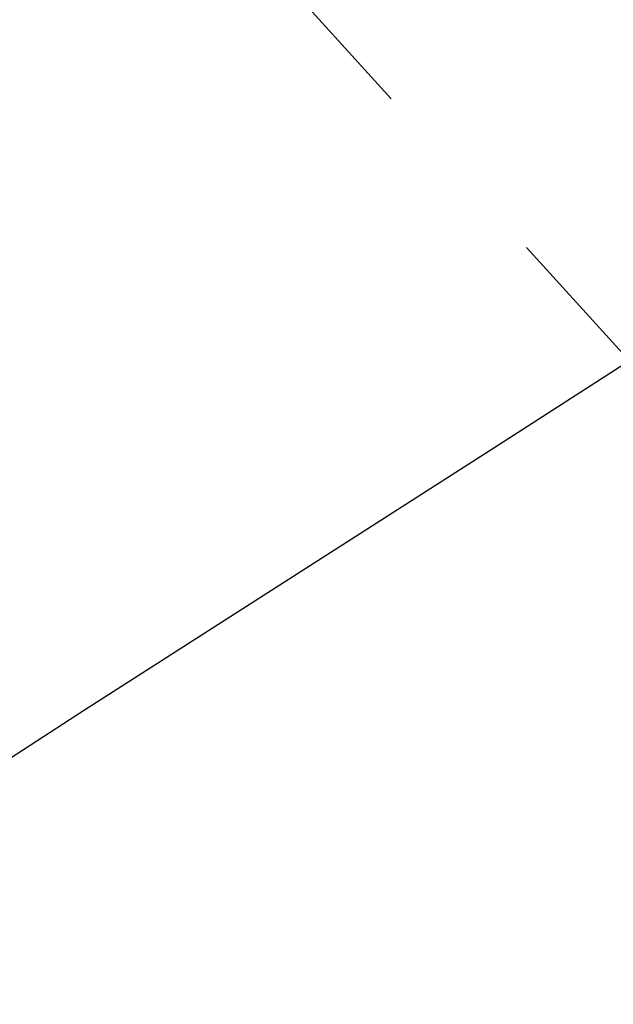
# Model space of a CAD drawing. Extents: x 0 to 361260, y 0 to 4201817.
# Tile 252 of 256: x 360271.44 to 360273.66, y 4200437.88 to 4200441.56. Entities that reach past the tile are written whole.
import ezdxf

# ---------------------------------------------------------------- set-up
doc = ezdxf.new("R2010")
doc.units = 0
doc.header["$LTSCALE"] = 0.5
doc.header["$MEASUREMENT"] = 0
doc.linetypes.add('CONTI', pattern=[0])
doc.linetypes.add('Д_ТРОТ_ТРУБА', pattern=[3, 1.5, -1.5])
doc.layers.add('(025) Дорога', color=7, linetype='Continuous')
doc.layers.add('GORIZDEFAULT', color=32, linetype='CONTI')

msp = doc.modelspace()

# ---------------------------------------------------------------- linework, layer by layer
at = {"layer": '(025) Дорога', "linetype": 'Д_ТРОТ_ТРУБА', "flags": 128}
msp.add_lwpolyline([(360044.1953, 4200796.0117), (360041.8164, 4200791.7725), (360042.3584, 4200788.3041), (360046.0867, 4200780.21), (360059.0121, 4200755.8869), (360082.2659, 4200713.415), (360119.8375, 4200651.9108), (360154.2478, 4200588.2735), (360168.9516, 4200565.337), (360182.6178, 4200547.7659), (360213.0435, 4200512.0439), (360268.2829, 4200446.2622), (360308.9265, 4200401.5342), (360387.3686, 4200322.5934), (360428.1163, 4200283.4973), (360457.1161, 4200256.4198), (360464.8857, 4200245.4437), (360476.5072, 4200228.2628), (360489.0602, 4200214.493), (360499.0649, 4200202.9837)], dxfattribs=at)
at = {"layer": 'GORIZDEFAULT', "color": 32}
msp.add_polyline3d([(360252.76, 4200425.89, 542.5), (360254.46, 4200427.13, 542.5), (360255.6, 4200427.93, 542.5), (360256.94, 4200428.87, 542.5), (360258.41, 4200429.91, 542.5), (360259.92, 4200430.97, 542.5), (360261.4, 4200432.01, 542.5), (360262.77, 4200432.97, 542.5), (360263.94, 4200433.8, 542.5), (360269.07, 4200437.3, 542.5), (360270.28, 4200438.07, 542.5), (360271.68, 4200438.98, 542.5), (360273.21, 4200439.96, 542.5), (360274.78, 4200440.97, 542.5), (360276.3, 4200441.95, 542.5)], dxfattribs=at)

doc.saveas('drawing.dxf')
